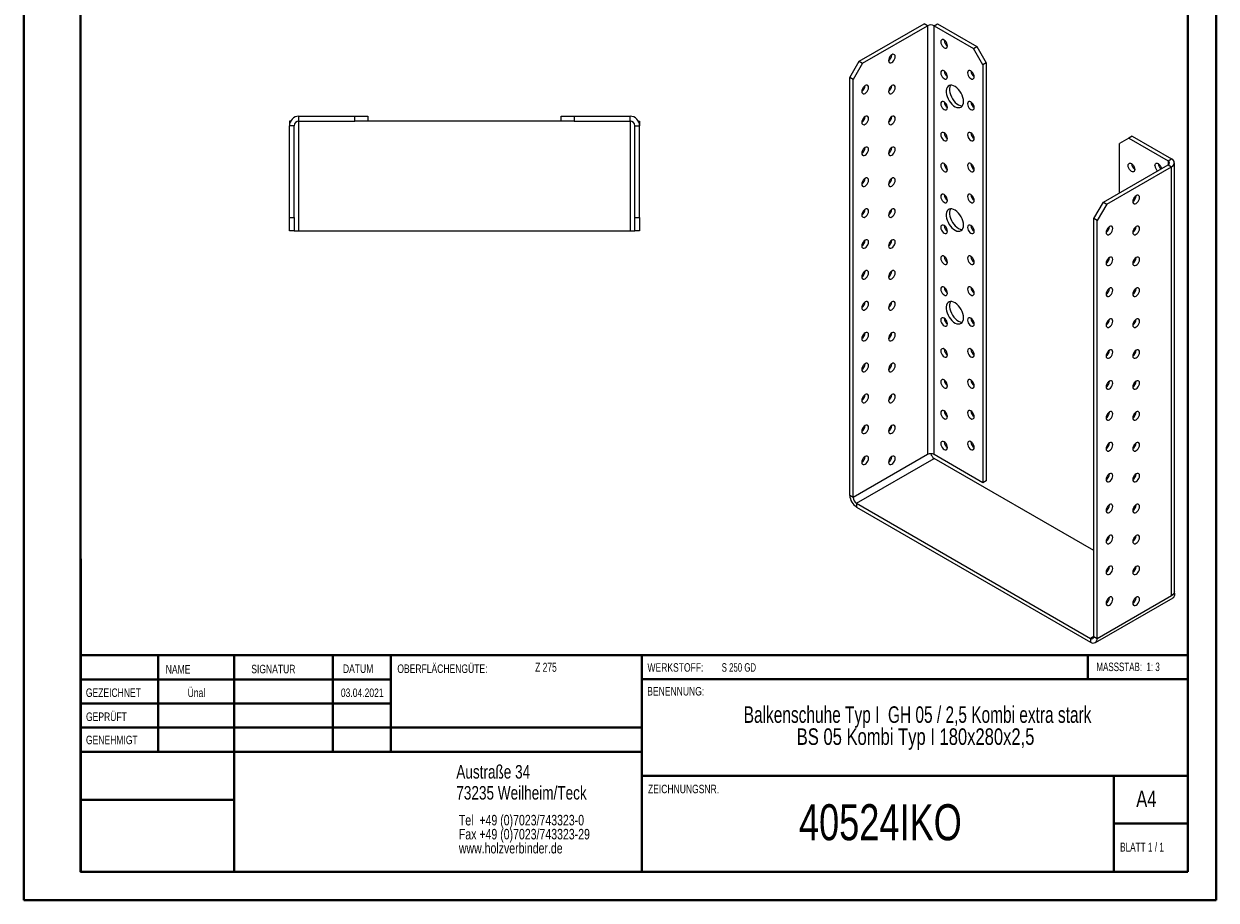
# Model space of a CAD drawing. Header units: millimetres. Extents: x 0 to 210, y 0 to 297.
# Tile 1 of 2: x 0 to 210, y 0 to 155. Entities that reach past the tile are written whole.
import ezdxf

# ---------------------------------------------------------------- set-up
doc = ezdxf.new("R2010")
doc.units = ezdxf.units.MM
doc.styles.add('SLDTEXTSTYLE0', font='TXT', dxfattribs={"width": 0.75})
doc.styles.add('SLDTEXTSTYLE1', font='TXT', dxfattribs={"width": 0.681818})
doc.styles.add('SLDTEXTSTYLE2', font='TXT', dxfattribs={"width": 0.7})
doc.styles.add('SLDTEXTSTYLE3', font='TXT', dxfattribs={"width": 0.6875})
doc.styles.add('SLDTEXTSTYLE4', font='TXT', dxfattribs={"width": 0.69898})

# ---------------------------------------------------------------- blocks, each defined once
blk = doc.blocks.new('SW_NOTE_0')
at = {"color": 0, "linetype": 'Continuous', "lineweight": 0, "char_height": 1.8521, "attachment_point": 1, "style": 'SLDTEXTSTYLE0'}
for s, insert in [('Tel  +49 (0)7023/743323-0', (0, 2.39)), ('Fax +49 (0)7023/743323-29', (0, -0.08)), ('www.holzverbinder.de', (0, -2.55))]:
    blk.add_mtext(s, dxfattribs=dict(at, insert=insert))
blk = doc.blocks.new('SW_NOTE_1')
at = {"color": 0, "linetype": 'Continuous', "lineweight": 0, "char_height": 2.9104, "attachment_point": 2}
for s, insert, style in [('Balkenschuhe Typ I  GH 05 / 2,5 Kombi extra stark', (45.38, 3.75), 'SLDTEXTSTYLE4'), ('BS 05 Kombi Typ I 180x280x2,5', (45.03, -0.13), 'SLDTEXTSTYLE0')]:
    blk.add_mtext(s, dxfattribs=dict(at, insert=insert, style=style))

msp = doc.modelspace()

# ---------------------------------------------------------------- linework, layer by layer
at = {"color": 7, "linetype": 'Continuous', "lineweight": 40}
for p, q in [((0.08, 0.21), (0.08, 297.21)), ((210.08, 0.21), (210.08, 297.21)), ((10.08, 5.21), (10.08, 292.21)), ((205.08, 5.21), (205.08, 292.21)), ((10.11, 60.37), (10.11, 5.12)), ((205.08, 43.37), (10.11, 43.37)), ((23.71, 43.37), (23.71, 26.37)), ((37.1, 43.37), (37.1, 5.12)), ((54.51, 43.37), (54.51, 26.37)), ((64.71, 26.37), (64.71, 43.37)), ((108.91, 43.37), (108.91, 5.12)), ((187.47, 39.12), (187.47, 43.37)), ((64.71, 39.1), (10.11, 39.1)), ((205.08, 39.12), (108.91, 39.12)), ((64.71, 34.87), (10.11, 34.87)), ((108.91, 30.62), (10.11, 30.62)), ((108.91, 26.37), (10.11, 26.37)), ((108.91, 22.12), (205.08, 22.12)), ((192.08, 5.21), (192.08, 22.21)), ((37.1, 17.87), (10.11, 17.87)), ((10.11, 13.71), (10.08, 13.71)), ((205.08, 13.71), (192.08, 13.71)), ((10.11, 9.46), (10.08, 9.46)), ((10.08, 5.21), (205.08, 5.21)), ((205.08, 5.21), (180.99, 5.21)), ((0.08, 0.21), (210.08, 0.21))]:
    msp.add_line(p, q, dxfattribs=at)
at = {"color": 7, "linetype": 'Continuous', "lineweight": 15}
for p, q in [((147.2, 148), (158.63, 154.6)), ((147.79, 147.66), (159.22, 154.26)), ((159.22, 154.26), (158.63, 154.6)), ((159.22, 154.26), (159.22, 78.73)), ((160.4, 154.26), (160.99, 154.6)), ((160.4, 78.73), (160.4, 154.26)), ((160.4, 154.26), (167.35, 150.24)), ((160.99, 154.6), (167.94, 150.58)), ((167.35, 150.24), (167.94, 150.58)), ((169, 147.39), (167.35, 150.24)), ((167.94, 150.58), (169.59, 147.73)), ((145.55, 145.14), (147.2, 148)), ((147.79, 147.66), (146.14, 144.8)), ((147.2, 148), (147.79, 147.66)), ((169.59, 147.73), (169, 147.39)), ((169, 147.39), (169, 73.76)), ((169.59, 147.73), (169.59, 74.1)), ((146.14, 144.8), (145.55, 145.14)), ((145.55, 71.52), (145.55, 145.14)), ((146.14, 71.18), (146.14, 144.8)), ((46.85, 137.48), (46.85, 136.65)), ((47.08, 137.48), (46.85, 137.48)), ((47.69, 136.65), (46.85, 136.65)), ((46.85, 120.48), (46.85, 136.65)), ((47.69, 120.48), (47.69, 136.65)), ((48.52, 137.48), (48.52, 138.32)), ((48.52, 138.32), (58.35, 138.32)), ((48.52, 137.48), (58.35, 137.48)), ((48.52, 118.15), (48.52, 137.48)), ((58.35, 137.48), (58.35, 138.32)), ((58.35, 138.32), (60.69, 138.32)), ((60.69, 137.48), (58.35, 137.48)), ((60.69, 138.32), (60.69, 137.48)), ((94.69, 137.48), (60.69, 137.48)), ((94.69, 137.48), (94.69, 138.32)), ((94.69, 138.32), (97.02, 138.32)), ((97.02, 137.48), (94.69, 137.48)), ((97.02, 138.32), (97.02, 137.48)), ((97.02, 138.32), (106.85, 138.32)), ((97.02, 137.48), (106.85, 137.48)), ((106.85, 137.48), (106.85, 138.32)), ((106.85, 137.48), (106.85, 118.15)), ((107.69, 136.65), (108.52, 136.65)), ((107.69, 120.48), (107.69, 136.65)), ((108.3, 137.48), (108.52, 137.48)), ((108.52, 137.48), (108.52, 136.65)), ((108.52, 120.48), (108.52, 136.65)), ((194.69, 134.46), (193.04, 133.51)), ((195.28, 134.8), (194.69, 134.46)), ((194.69, 134.46), (201.64, 130.45)), ((195.28, 134.8), (202.23, 130.79)), ((193.04, 124.8), (193.04, 133.51)), ((201.64, 130.45), (202.23, 130.79)), ((201.64, 130.45), (201.64, 129.76)), ((190.21, 123.17), (201.64, 129.76)), ((190.8, 122.83), (202.23, 129.42)), ((201.64, 129.76), (202.23, 129.42)), ((202.23, 53.89), (202.23, 129.42)), ((202.72, 54.58), (202.72, 130.11)), ((188.56, 120.31), (190.21, 123.17)), ((190.8, 122.83), (189.15, 119.97)), ((190.21, 123.17), (190.8, 122.83)), ((46.85, 120.48), (47.69, 120.48)), ((46.85, 118.15), (46.85, 120.48)), ((47.69, 120.48), (47.69, 118.15)), ((107.69, 120.48), (108.52, 120.48)), ((107.69, 118.15), (107.69, 120.48)), ((108.52, 120.48), (108.52, 118.15)), ((189.15, 119.97), (188.56, 120.31)), ((188.56, 46.68), (188.56, 120.31)), ((189.15, 46.34), (189.15, 119.97)), ((47.69, 118.15), (46.85, 118.15)), ((47.69, 118.15), (48.52, 118.15)), ((48.52, 118.15), (106.85, 118.15)), ((106.85, 118.15), (107.69, 118.15)), ((108.52, 118.15), (107.69, 118.15)), ((159.22, 78.73), (146.14, 71.18)), ((146.73, 70.15), (160.4, 78.05)), ((169, 73.76), (160.4, 78.73)), ((188.56, 61.79), (160.4, 78.05)), ((169.59, 74.1), (169, 73.76)), ((146.14, 71.18), (145.55, 71.52)), ((146.73, 70.15), (146.73, 69.47)), ((146.73, 70.15), (187.97, 46.34)), ((146.73, 69.47), (187.97, 45.66)), ((195.75, 58.32), (195.52, 58.45)), ((188.81, 45.58), (202.48, 53.47)), ((189.15, 46.34), (202.23, 53.89)), ((202.82, 54.23), (202.23, 53.89)), ((202.67, 54.33), (202.82, 54.23)), ((188.56, 46.68), (187.97, 46.34)), ((187.97, 46.34), (187.97, 45.66)), ((188.56, 46.68), (189.15, 46.34))]:
    msp.add_line(p, q, dxfattribs=at)
at = {"color": 7, "linetype": 'Continuous', "lineweight": 0}
for p, q in [((64.71, 39.12), (10.11, 39.12)), ((23.71, 5.21), (23.71, 5.12)), ((54.51, 5.21), (54.51, 5.12))]:
    msp.add_line(p, q, dxfattribs=at)
at = {"color": 7, "linetype": 'Continuous', "lineweight": 15, "flags": 128}
for points in [[(162.75, 150.72), (162.72, 150.95), (162.64, 151.18), (162.51, 151.41), (162.35, 151.6), (162.16, 151.74), (161.98, 151.81), (161.82, 151.81), (161.69, 151.73), (161.6, 151.59), (161.58, 151.4), (161.6, 151.17), (161.69, 150.93), (161.82, 150.71), (161.98, 150.52), (162.16, 150.38), (162.35, 150.31), (162.51, 150.31), (162.64, 150.38), (162.72, 150.53), (162.75, 150.72)], [(152.97, 149.15), (152.79, 149.02), (152.63, 148.82), (152.5, 148.6), (152.41, 148.36), (152.38, 148.13), (152.41, 147.94), (152.5, 147.8), (152.63, 147.72), (152.79, 147.72), (152.97, 147.79), (153.15, 147.93), (153.32, 148.12), (153.45, 148.35), (153.53, 148.59), (153.56, 148.81), (153.53, 149.01), (153.45, 149.15), (153.32, 149.22), (153.15, 149.23), (152.97, 149.15)], [(162.75, 145.28), (162.72, 145.5), (162.64, 145.74), (162.51, 145.97), (162.35, 146.16), (162.16, 146.3), (161.98, 146.37), (161.82, 146.37), (161.69, 146.29), (161.6, 146.15), (161.58, 145.96), (161.6, 145.73), (161.69, 145.49), (161.82, 145.27), (161.98, 145.07), (162.16, 144.94), (162.35, 144.86), (162.51, 144.87), (162.64, 144.94), (162.72, 145.08), (162.75, 145.28)], [(167.47, 145.28), (167.44, 145.5), (167.36, 145.74), (167.22, 145.97), (167.06, 146.16), (166.88, 146.3), (166.7, 146.37), (166.53, 146.37), (166.4, 146.29), (166.32, 146.15), (166.29, 145.96), (166.32, 145.73), (166.4, 145.49), (166.53, 145.27), (166.7, 145.07), (166.88, 144.94), (167.06, 144.86), (167.22, 144.87), (167.36, 144.94), (167.44, 145.08), (167.47, 145.28)], [(148.26, 143.71), (148.08, 143.57), (147.91, 143.38), (147.78, 143.16), (147.7, 142.92), (147.67, 142.69), (147.7, 142.5), (147.78, 142.36), (147.91, 142.28), (148.08, 142.28), (148.26, 142.35), (148.44, 142.49), (148.6, 142.68), (148.73, 142.91), (148.82, 143.14), (148.85, 143.37), (148.82, 143.56), (148.73, 143.71), (148.6, 143.78), (148.44, 143.78), (148.26, 143.71)], [(152.97, 143.71), (152.79, 143.57), (152.63, 143.38), (152.5, 143.16), (152.41, 142.92), (152.38, 142.69), (152.41, 142.5), (152.5, 142.36), (152.63, 142.28), (152.79, 142.28), (152.97, 142.35), (153.15, 142.49), (153.32, 142.68), (153.45, 142.91), (153.53, 143.14), (153.56, 143.37), (153.53, 143.56), (153.45, 143.71), (153.32, 143.78), (153.15, 143.78), (152.97, 143.71)], [(165.58, 140.92), (165.55, 141.27), (165.47, 141.64), (165.34, 142.02), (165.16, 142.39), (164.94, 142.73), (164.69, 143.05), (164.41, 143.32), (164.12, 143.53), (163.83, 143.68), (163.55, 143.77), (163.28, 143.78), (163.05, 143.72), (162.85, 143.59), (162.69, 143.4), (162.58, 143.15), (162.53, 142.85), (162.53, 142.52), (162.58, 142.16), (162.69, 141.78), (162.85, 141.41), (163.05, 141.05), (163.28, 140.72), (163.55, 140.42), (163.83, 140.18), (164.12, 140), (164.41, 139.88), (164.69, 139.83), (164.94, 139.85), (165.16, 139.94), (165.34, 140.1), (165.47, 140.33), (165.55, 140.6), (165.58, 140.92)], [(163.3, 143.78), (163.28, 143.74), (163.17, 143.49), (163.11, 143.19), (163.11, 142.86), (163.17, 142.5), (163.28, 142.12), (163.44, 141.75), (163.64, 141.39), (163.87, 141.06), (164.14, 140.76), (164.42, 140.52), (164.71, 140.34), (165, 140.22), (165.28, 140.17), (165.39, 140.17)], [(162.75, 139.83), (162.72, 140.06), (162.64, 140.3), (162.51, 140.52), (162.35, 140.71), (162.16, 140.85), (161.98, 140.92), (161.82, 140.92), (161.69, 140.85), (161.6, 140.71), (161.58, 140.51), (161.6, 140.29), (161.69, 140.05), (161.82, 139.82), (161.98, 139.63), (162.16, 139.49), (162.35, 139.42), (162.51, 139.42), (162.64, 139.5), (162.72, 139.64), (162.75, 139.83)], [(167.47, 139.83), (167.44, 140.06), (167.36, 140.3), (167.22, 140.52), (167.06, 140.71), (166.88, 140.85), (166.7, 140.92), (166.53, 140.92), (166.4, 140.85), (166.32, 140.71), (166.29, 140.51), (166.32, 140.29), (166.4, 140.05), (166.53, 139.82), (166.7, 139.63), (166.88, 139.49), (167.06, 139.42), (167.22, 139.42), (167.36, 139.5), (167.44, 139.64), (167.47, 139.83)], [(148.26, 138.27), (148.08, 138.13), (147.91, 137.94), (147.78, 137.71), (147.7, 137.47), (147.67, 137.25), (147.7, 137.05), (147.78, 136.91), (147.91, 136.84), (148.08, 136.83), (148.26, 136.91), (148.44, 137.05), (148.6, 137.24), (148.73, 137.46), (148.82, 137.7), (148.85, 137.93), (148.82, 138.12), (148.73, 138.26), (148.6, 138.34), (148.44, 138.34), (148.26, 138.27)], [(152.97, 138.27), (152.79, 138.13), (152.63, 137.94), (152.5, 137.71), (152.41, 137.47), (152.38, 137.25), (152.41, 137.05), (152.5, 136.91), (152.63, 136.84), (152.79, 136.83), (152.97, 136.91), (153.15, 137.04), (153.32, 137.24), (153.45, 137.46), (153.53, 137.7), (153.56, 137.93), (153.53, 138.12), (153.45, 138.26), (153.32, 138.34), (153.15, 138.34), (152.97, 138.27)], [(162.75, 134.39), (162.72, 134.62), (162.64, 134.85), (162.51, 135.08), (162.35, 135.27), (162.16, 135.41), (161.98, 135.48), (161.82, 135.48), (161.69, 135.4), (161.6, 135.26), (161.58, 135.07), (161.6, 134.84), (161.69, 134.6), (161.82, 134.38), (161.98, 134.19), (162.16, 134.05), (162.35, 133.98), (162.51, 133.98), (162.64, 134.05), (162.72, 134.19), (162.75, 134.39)], [(167.47, 134.39), (167.44, 134.62), (167.36, 134.85), (167.22, 135.08), (167.06, 135.27), (166.88, 135.41), (166.7, 135.48), (166.53, 135.48), (166.4, 135.4), (166.32, 135.26), (166.29, 135.07), (166.32, 134.84), (166.4, 134.6), (166.53, 134.38), (166.7, 134.19), (166.88, 134.05), (167.06, 133.98), (167.22, 133.98), (167.36, 134.05), (167.44, 134.2), (167.47, 134.39)], [(148.26, 132.82), (148.08, 132.69), (147.91, 132.49), (147.78, 132.27), (147.7, 132.03), (147.67, 131.8), (147.7, 131.61), (147.78, 131.47), (147.91, 131.39), (148.08, 131.39), (148.26, 131.46), (148.44, 131.6), (148.6, 131.79), (148.73, 132.02), (148.82, 132.26), (148.85, 132.48), (148.82, 132.68), (148.73, 132.82), (148.6, 132.89), (148.44, 132.9), (148.26, 132.82)], [(152.97, 132.82), (152.79, 132.69), (152.63, 132.49), (152.5, 132.27), (152.41, 132.03), (152.38, 131.8), (152.41, 131.61), (152.5, 131.47), (152.63, 131.39), (152.79, 131.39), (152.97, 131.46), (153.15, 131.6), (153.32, 131.79), (153.45, 132.02), (153.53, 132.26), (153.56, 132.48), (153.53, 132.68), (153.45, 132.82), (153.32, 132.89), (153.15, 132.9), (152.97, 132.82)], [(162.75, 128.94), (162.72, 129.17), (162.64, 129.41), (162.51, 129.64), (162.35, 129.83), (162.16, 129.97), (161.98, 130.04), (161.82, 130.04), (161.69, 129.96), (161.6, 129.82), (161.58, 129.63), (161.6, 129.4), (161.69, 129.16), (161.82, 128.93), (161.98, 128.74), (162.16, 128.6), (162.35, 128.53), (162.51, 128.53), (162.64, 128.61), (162.72, 128.75), (162.75, 128.94)], [(167.47, 128.95), (167.44, 129.17), (167.36, 129.41), (167.22, 129.64), (167.06, 129.83), (166.88, 129.97), (166.7, 130.04), (166.53, 130.04), (166.4, 129.96), (166.32, 129.82), (166.29, 129.63), (166.32, 129.4), (166.4, 129.16), (166.53, 128.93), (166.7, 128.74), (166.88, 128.6), (167.06, 128.53), (167.22, 128.53), (167.36, 128.61), (167.44, 128.75), (167.47, 128.95)], [(194.57, 129.63), (194.6, 129.82), (194.69, 129.96), (194.82, 130.04), (194.98, 130.04), (195.16, 129.97), (195.34, 129.83), (195.51, 129.64), (195.64, 129.41), (195.72, 129.17), (195.75, 128.95), (195.72, 128.75), (195.64, 128.61), (195.51, 128.54), (195.34, 128.54), (195.16, 128.61), (194.98, 128.75), (194.82, 128.94), (194.69, 129.16), (194.6, 129.4), (194.57, 129.63)], [(199.29, 129.63), (199.32, 129.82), (199.4, 129.96), (199.53, 130.04), (199.69, 130.04), (199.88, 129.97), (200.06, 129.83), (200.22, 129.64), (200.35, 129.41), (200.44, 129.18), (200.46, 129.08)], [(148.26, 127.38), (148.08, 127.24), (147.91, 127.05), (147.78, 126.82), (147.7, 126.59), (147.67, 126.36), (147.7, 126.17), (147.78, 126.02), (147.91, 125.95), (148.08, 125.95), (148.26, 126.02), (148.44, 126.16), (148.6, 126.35), (148.73, 126.58), (148.82, 126.81), (148.85, 127.04), (148.82, 127.23), (148.73, 127.38), (148.6, 127.45), (148.44, 127.45), (148.26, 127.38)], [(152.97, 127.38), (152.79, 127.24), (152.63, 127.05), (152.5, 126.82), (152.41, 126.59), (152.38, 126.36), (152.41, 126.17), (152.5, 126.02), (152.63, 125.95), (152.79, 125.95), (152.97, 126.02), (153.15, 126.16), (153.32, 126.35), (153.45, 126.57), (153.53, 126.81), (153.56, 127.04), (153.53, 127.23), (153.45, 127.37), (153.32, 127.45), (153.15, 127.45), (152.97, 127.38)], [(162.75, 123.5), (162.72, 123.73), (162.64, 123.97), (162.51, 124.19), (162.35, 124.38), (162.16, 124.52), (161.98, 124.59), (161.82, 124.59), (161.69, 124.52), (161.6, 124.38), (161.58, 124.18), (161.6, 123.95), (161.69, 123.72), (161.82, 123.49), (161.98, 123.3), (162.16, 123.16), (162.35, 123.09), (162.51, 123.09), (162.64, 123.17), (162.72, 123.31), (162.75, 123.5)], [(167.47, 123.5), (167.44, 123.73), (167.36, 123.97), (167.22, 124.19), (167.06, 124.38), (166.88, 124.52), (166.7, 124.59), (166.53, 124.59), (166.4, 124.52), (166.32, 124.38), (166.29, 124.18), (166.32, 123.95), (166.4, 123.72), (166.53, 123.49), (166.7, 123.3), (166.88, 123.16), (167.06, 123.09), (167.22, 123.09), (167.36, 123.17), (167.44, 123.31), (167.47, 123.5)], [(195.99, 124.32), (195.81, 124.18), (195.64, 123.99), (195.51, 123.77), (195.43, 123.53), (195.4, 123.3), (195.43, 123.11), (195.51, 122.97), (195.64, 122.89), (195.81, 122.89), (195.99, 122.96), (196.17, 123.1), (196.33, 123.29), (196.46, 123.52), (196.55, 123.75), (196.58, 123.98), (196.55, 124.18), (196.46, 124.32), (196.33, 124.39), (196.17, 124.39), (195.99, 124.32)], [(148.26, 121.94), (148.08, 121.8), (147.91, 121.61), (147.78, 121.38), (147.7, 121.14), (147.67, 120.92), (147.7, 120.72), (147.78, 120.58), (147.91, 120.51), (148.08, 120.5), (148.26, 120.58), (148.44, 120.71), (148.6, 120.91), (148.73, 121.13), (148.82, 121.37), (148.85, 121.6), (148.82, 121.79), (148.73, 121.93), (148.6, 122.01), (148.44, 122.01), (148.26, 121.94)], [(152.97, 121.94), (152.79, 121.8), (152.63, 121.61), (152.5, 121.38), (152.41, 121.14), (152.38, 120.92), (152.41, 120.72), (152.5, 120.58), (152.63, 120.51), (152.79, 120.5), (152.97, 120.58), (153.15, 120.71), (153.32, 120.91), (153.45, 121.13), (153.53, 121.37), (153.56, 121.6), (153.53, 121.79), (153.45, 121.93), (153.32, 122.01), (153.15, 122.01), (152.97, 121.94)], [(165.58, 119.15), (165.55, 119.5), (165.47, 119.87), (165.34, 120.24), (165.16, 120.61), (164.94, 120.96), (164.69, 121.27), (164.41, 121.54), (164.12, 121.76), (163.83, 121.91), (163.55, 121.99), (163.28, 122.01), (163.05, 121.95), (162.85, 121.82), (162.69, 121.63), (162.58, 121.38), (162.53, 121.08), (162.53, 120.74), (162.58, 120.38), (162.69, 120.01), (162.85, 119.63), (163.05, 119.27), (163.28, 118.94), (163.55, 118.65), (163.83, 118.41), (164.12, 118.22), (164.41, 118.1), (164.69, 118.05), (164.94, 118.08), (165.16, 118.17), (165.34, 118.33), (165.47, 118.55), (165.55, 118.83), (165.58, 119.15)], [(163.3, 122.01), (163.28, 121.97), (163.17, 121.72), (163.11, 121.42), (163.11, 121.08), (163.17, 120.72), (163.28, 120.35), (163.44, 119.97), (163.64, 119.61), (163.87, 119.28), (164.14, 118.99), (164.42, 118.75), (164.71, 118.56), (165, 118.44), (165.28, 118.39), (165.39, 118.4)], [(195.68, 123.55), (195.57, 123.64), (195.49, 123.72)], [(162.75, 118.06), (162.72, 118.28), (162.64, 118.52), (162.51, 118.75), (162.35, 118.94), (162.16, 119.08), (161.98, 119.15), (161.82, 119.15), (161.69, 119.07), (161.6, 118.93), (161.58, 118.74), (161.6, 118.51), (161.69, 118.27), (161.82, 118.05), (161.98, 117.86), (162.16, 117.72), (162.35, 117.65), (162.51, 117.65), (162.64, 117.72), (162.72, 117.86), (162.75, 118.06)], [(167.47, 118.06), (167.44, 118.28), (167.36, 118.52), (167.22, 118.75), (167.06, 118.94), (166.88, 119.08), (166.7, 119.15), (166.53, 119.15), (166.4, 119.07), (166.32, 118.93), (166.29, 118.74), (166.32, 118.51), (166.4, 118.27), (166.53, 118.05), (166.7, 117.86), (166.88, 117.72), (167.06, 117.65), (167.22, 117.65), (167.36, 117.72), (167.44, 117.86), (167.47, 118.06)], [(191.27, 118.88), (191.09, 118.74), (190.93, 118.55), (190.8, 118.32), (190.71, 118.09), (190.68, 117.86), (190.71, 117.66), (190.8, 117.52), (190.93, 117.45), (191.09, 117.45), (191.27, 117.52), (191.46, 117.66), (191.62, 117.85), (191.75, 118.07), (191.83, 118.31), (191.86, 118.54), (191.83, 118.73), (191.75, 118.87), (191.62, 118.95), (191.46, 118.95), (191.27, 118.88)], [(195.99, 118.88), (195.81, 118.74), (195.64, 118.55), (195.51, 118.32), (195.43, 118.08), (195.4, 117.86), (195.43, 117.66), (195.51, 117.52), (195.64, 117.45), (195.81, 117.45), (195.99, 117.52), (196.17, 117.66), (196.33, 117.85), (196.46, 118.07), (196.55, 118.31), (196.58, 118.54), (196.55, 118.73), (196.46, 118.87), (196.33, 118.95), (196.17, 118.95), (195.99, 118.88)], [(195.68, 118.11), (195.57, 118.2), (195.49, 118.28)], [(148.26, 116.49), (148.08, 116.35), (147.91, 116.16), (147.78, 115.94), (147.7, 115.7), (147.67, 115.47), (147.7, 115.28), (147.78, 115.14), (147.91, 115.06), (148.08, 115.06), (148.26, 115.13), (148.44, 115.27), (148.6, 115.46), (148.73, 115.69), (148.82, 115.93), (148.85, 116.15), (148.82, 116.35), (148.73, 116.49), (148.6, 116.56), (148.44, 116.57), (148.26, 116.49)], [(152.97, 116.49), (152.79, 116.35), (152.63, 116.16), (152.5, 115.94), (152.41, 115.7), (152.38, 115.47), (152.41, 115.28), (152.5, 115.14), (152.63, 115.06), (152.79, 115.06), (152.97, 115.13), (153.15, 115.27), (153.32, 115.46), (153.45, 115.69), (153.53, 115.93), (153.56, 116.15), (153.53, 116.35), (153.45, 116.49), (153.32, 116.56), (153.15, 116.56), (152.97, 116.49)], [(162.75, 112.61), (162.72, 112.84), (162.64, 113.08), (162.51, 113.3), (162.35, 113.5), (162.16, 113.63), (161.98, 113.71), (161.82, 113.7), (161.69, 113.63), (161.6, 113.49), (161.58, 113.29), (161.6, 113.07), (161.69, 112.83), (161.82, 112.6), (161.98, 112.41), (162.16, 112.27), (162.35, 112.2), (162.51, 112.2), (162.64, 112.28), (162.72, 112.42), (162.75, 112.61)], [(167.47, 112.61), (167.44, 112.84), (167.36, 113.08), (167.22, 113.31), (167.06, 113.5), (166.88, 113.63), (166.7, 113.71), (166.53, 113.7), (166.4, 113.63), (166.32, 113.49), (166.29, 113.29), (166.32, 113.07), (166.4, 112.83), (166.53, 112.6), (166.7, 112.41), (166.88, 112.27), (167.06, 112.2), (167.22, 112.2), (167.36, 112.28), (167.44, 112.42), (167.47, 112.61)], [(191.27, 113.44), (191.09, 113.3), (190.93, 113.11), (190.8, 112.88), (190.71, 112.64), (190.68, 112.41), (190.71, 112.22), (190.8, 112.08), (190.93, 112), (191.09, 112), (191.27, 112.07), (191.46, 112.21), (191.62, 112.4), (191.75, 112.63), (191.83, 112.87), (191.86, 113.09), (191.83, 113.29), (191.75, 113.43), (191.62, 113.51), (191.46, 113.51), (191.27, 113.44)], [(195.99, 113.43), (195.81, 113.3), (195.64, 113.1), (195.51, 112.88), (195.43, 112.64), (195.4, 112.41), (195.43, 112.22), (195.51, 112.08), (195.64, 112), (195.81, 112), (195.99, 112.07), (196.17, 112.21), (196.33, 112.4), (196.46, 112.63), (196.55, 112.87), (196.58, 113.09), (196.55, 113.29), (196.46, 113.43), (196.33, 113.5), (196.17, 113.51), (195.99, 113.43)], [(195.68, 112.66), (195.57, 112.76), (195.49, 112.84)], [(148.26, 111.05), (148.08, 110.91), (147.91, 110.72), (147.78, 110.49), (147.7, 110.26), (147.67, 110.03), (147.7, 109.84), (147.78, 109.69), (147.91, 109.62), (148.08, 109.62), (148.26, 109.69), (148.44, 109.83), (148.6, 110.02), (148.73, 110.24), (148.82, 110.48), (148.85, 110.71), (148.82, 110.9), (148.73, 111.04), (148.6, 111.12), (148.44, 111.12), (148.26, 111.05)], [(152.97, 111.05), (152.79, 110.91), (152.63, 110.72), (152.5, 110.49), (152.41, 110.26), (152.38, 110.03), (152.41, 109.83), (152.5, 109.69), (152.63, 109.62), (152.79, 109.62), (152.97, 109.69), (153.15, 109.83), (153.32, 110.02), (153.45, 110.24), (153.53, 110.48), (153.56, 110.71), (153.53, 110.9), (153.45, 111.04), (153.32, 111.12), (153.15, 111.12), (152.97, 111.05)], [(162.75, 107.17), (162.72, 107.4), (162.64, 107.64), (162.51, 107.86), (162.35, 108.05), (162.16, 108.19), (161.98, 108.26), (161.82, 108.26), (161.69, 108.19), (161.6, 108.04), (161.58, 107.85), (161.6, 107.62), (161.69, 107.39), (161.82, 107.16), (161.98, 106.97), (162.16, 106.83), (162.35, 106.76), (162.51, 106.76), (162.64, 106.84), (162.72, 106.98), (162.75, 107.17)], [(167.47, 107.17), (167.44, 107.4), (167.36, 107.64), (167.22, 107.86), (167.06, 108.05), (166.88, 108.19), (166.7, 108.26), (166.53, 108.26), (166.4, 108.19), (166.32, 108.04), (166.29, 107.85), (166.32, 107.62), (166.4, 107.39), (166.53, 107.16), (166.7, 106.97), (166.88, 106.83), (167.06, 106.76), (167.22, 106.76), (167.36, 106.84), (167.44, 106.98), (167.47, 107.17)], [(191.27, 107.99), (191.09, 107.85), (190.93, 107.66), (190.8, 107.44), (190.71, 107.2), (190.68, 106.97), (190.71, 106.78), (190.8, 106.64), (190.93, 106.56), (191.09, 106.56), (191.27, 106.63), (191.46, 106.77), (191.62, 106.96), (191.75, 107.19), (191.83, 107.42), (191.86, 107.65), (191.83, 107.84), (191.75, 107.99), (191.62, 108.06), (191.46, 108.06), (191.27, 107.99)], [(195.99, 107.99), (195.81, 107.85), (195.64, 107.66), (195.51, 107.44), (195.43, 107.2), (195.4, 106.97), (195.43, 106.78), (195.51, 106.64), (195.64, 106.56), (195.81, 106.56), (195.99, 106.63), (196.17, 106.77), (196.33, 106.96), (196.46, 107.19), (196.55, 107.42), (196.58, 107.65), (196.55, 107.84), (196.46, 107.99), (196.33, 108.06), (196.17, 108.06), (195.99, 107.99)], [(195.68, 107.22), (195.57, 107.31), (195.49, 107.39)], [(148.26, 105.61), (148.08, 105.47), (147.91, 105.28), (147.78, 105.05), (147.7, 104.81), (147.67, 104.59), (147.7, 104.39), (147.78, 104.25), (147.91, 104.18), (148.08, 104.17), (148.26, 104.25), (148.44, 104.38), (148.6, 104.58), (148.73, 104.8), (148.82, 105.04), (148.85, 105.27), (148.82, 105.46), (148.73, 105.6), (148.6, 105.68), (148.44, 105.68), (148.26, 105.61)], [(152.97, 105.61), (152.79, 105.47), (152.63, 105.28), (152.5, 105.05), (152.41, 104.81), (152.38, 104.58), (152.41, 104.39), (152.5, 104.25), (152.63, 104.17), (152.79, 104.17), (152.97, 104.24), (153.15, 104.38), (153.32, 104.57), (153.45, 104.8), (153.53, 105.04), (153.56, 105.27), (153.53, 105.46), (153.45, 105.6), (153.32, 105.68), (153.15, 105.68), (152.97, 105.61)], [(165.58, 102.82), (165.55, 103.17), (165.47, 103.54), (165.34, 103.91), (165.16, 104.28), (164.94, 104.63), (164.69, 104.94), (164.41, 105.21), (164.12, 105.43), (163.83, 105.58), (163.55, 105.66), (163.28, 105.67), (163.05, 105.62), (162.85, 105.49), (162.69, 105.3), (162.58, 105.05), (162.53, 104.75), (162.53, 104.41), (162.58, 104.05), (162.69, 103.68), (162.85, 103.3), (163.05, 102.94), (163.28, 102.61), (163.55, 102.32), (163.83, 102.07), (164.12, 101.89), (164.41, 101.77), (164.69, 101.72), (164.94, 101.75), (165.16, 101.84), (165.34, 102), (165.47, 102.22), (165.55, 102.5), (165.58, 102.82)], [(163.3, 105.68), (163.28, 105.64), (163.17, 105.39), (163.11, 105.09), (163.11, 104.75), (163.17, 104.39), (163.28, 104.02), (163.44, 103.64), (163.64, 103.28), (163.87, 102.95), (164.14, 102.66), (164.42, 102.41), (164.71, 102.23), (165, 102.11), (165.28, 102.06), (165.39, 102.06)], [(162.75, 101.73), (162.72, 101.95), (162.64, 102.19), (162.51, 102.42), (162.35, 102.61), (162.16, 102.75), (161.98, 102.82), (161.82, 102.82), (161.69, 102.74), (161.6, 102.6), (161.58, 102.41), (161.6, 102.18), (161.69, 101.94), (161.82, 101.72), (161.98, 101.52), (162.16, 101.39), (162.35, 101.31), (162.51, 101.32), (162.64, 101.39), (162.72, 101.53), (162.75, 101.73)], [(167.47, 101.73), (167.44, 101.95), (167.36, 102.19), (167.22, 102.42), (167.06, 102.61), (166.88, 102.75), (166.7, 102.82), (166.53, 102.82), (166.4, 102.74), (166.32, 102.6), (166.29, 102.41), (166.32, 102.18), (166.4, 101.94), (166.53, 101.72), (166.7, 101.53), (166.88, 101.39), (167.06, 101.31), (167.22, 101.32), (167.36, 101.39), (167.44, 101.53), (167.47, 101.73)], [(191.27, 102.55), (191.09, 102.41), (190.93, 102.22), (190.8, 101.99), (190.71, 101.75), (190.68, 101.53), (190.71, 101.33), (190.8, 101.19), (190.93, 101.12), (191.09, 101.12), (191.27, 101.19), (191.46, 101.33), (191.62, 101.52), (191.75, 101.74), (191.83, 101.98), (191.86, 102.21), (191.83, 102.4), (191.75, 102.54), (191.62, 102.62), (191.46, 102.62), (191.27, 102.55)], [(195.99, 102.55), (195.81, 102.41), (195.64, 102.22), (195.51, 101.99), (195.43, 101.75), (195.4, 101.53), (195.43, 101.33), (195.51, 101.19), (195.64, 101.12), (195.81, 101.11), (195.99, 101.19), (196.17, 101.33), (196.33, 101.52), (196.46, 101.74), (196.55, 101.98), (196.58, 102.21), (196.55, 102.4), (196.46, 102.54), (196.33, 102.62), (196.17, 102.62), (195.99, 102.55)], [(195.68, 101.77), (195.57, 101.87), (195.49, 101.95)], [(148.26, 100.16), (148.08, 100.02), (147.91, 99.83), (147.78, 99.61), (147.7, 99.37), (147.67, 99.14), (147.7, 98.95), (147.78, 98.81), (147.91, 98.73), (148.08, 98.73), (148.26, 98.8), (148.44, 98.94), (148.6, 99.13), (148.73, 99.36), (148.82, 99.6), (148.85, 99.82), (148.82, 100.02), (148.73, 100.16), (148.6, 100.23), (148.44, 100.23), (148.26, 100.16)], [(152.97, 100.16), (152.79, 100.02), (152.63, 99.83), (152.5, 99.61), (152.41, 99.37), (152.38, 99.14), (152.41, 98.95), (152.5, 98.81), (152.63, 98.73), (152.79, 98.73), (152.97, 98.8), (153.15, 98.94), (153.32, 99.13), (153.45, 99.36), (153.53, 99.59), (153.56, 99.82), (153.53, 100.02), (153.45, 100.16), (153.32, 100.23), (153.15, 100.23), (152.97, 100.16)], [(162.75, 96.28), (162.72, 96.51), (162.64, 96.75), (162.51, 96.97), (162.35, 97.17), (162.16, 97.3), (161.98, 97.38), (161.82, 97.37), (161.69, 97.3), (161.6, 97.16), (161.58, 96.96), (161.6, 96.74), (161.69, 96.5), (161.82, 96.27), (161.98, 96.08), (162.16, 95.94), (162.35, 95.87), (162.51, 95.87), (162.64, 95.95), (162.72, 96.09), (162.75, 96.28)], [(167.47, 96.28), (167.44, 96.51), (167.36, 96.75), (167.22, 96.97), (167.06, 97.17), (166.88, 97.3), (166.7, 97.38), (166.53, 97.37), (166.4, 97.3), (166.32, 97.16), (166.29, 96.96), (166.32, 96.74), (166.4, 96.5), (166.53, 96.27), (166.7, 96.08), (166.88, 95.94), (167.06, 95.87), (167.22, 95.87), (167.36, 95.95), (167.44, 96.09), (167.47, 96.28)], [(191.27, 97.1), (191.09, 96.97), (190.93, 96.77), (190.8, 96.55), (190.71, 96.31), (190.68, 96.08), (190.71, 95.89), (190.8, 95.75), (190.93, 95.67), (191.09, 95.67), (191.27, 95.74), (191.46, 95.88), (191.62, 96.07), (191.75, 96.3), (191.83, 96.54), (191.86, 96.76), (191.83, 96.96), (191.75, 97.1), (191.62, 97.17), (191.46, 97.18), (191.27, 97.1)], [(195.99, 97.1), (195.81, 96.97), (195.64, 96.77), (195.51, 96.55), (195.43, 96.31), (195.4, 96.08), (195.43, 95.89), (195.51, 95.75), (195.64, 95.67), (195.81, 95.67), (195.99, 95.74), (196.17, 95.88), (196.33, 96.07), (196.46, 96.3), (196.55, 96.54), (196.58, 96.76), (196.55, 96.96), (196.46, 97.1), (196.33, 97.17), (196.17, 97.18), (195.99, 97.1)], [(148.26, 94.72), (148.08, 94.58), (147.91, 94.39), (147.78, 94.16), (147.7, 93.93), (147.67, 93.7), (147.7, 93.5), (147.78, 93.36), (147.91, 93.29), (148.08, 93.29), (148.26, 93.36), (148.44, 93.5), (148.6, 93.69), (148.73, 93.91), (148.82, 94.15), (148.85, 94.38), (148.82, 94.57), (148.73, 94.71), (148.6, 94.79), (148.44, 94.79), (148.26, 94.72)], [(152.97, 94.72), (152.79, 94.58), (152.63, 94.39), (152.5, 94.16), (152.41, 93.92), (152.38, 93.7), (152.41, 93.5), (152.5, 93.36), (152.63, 93.29), (152.79, 93.29), (152.97, 93.36), (153.15, 93.5), (153.32, 93.69), (153.45, 93.91), (153.53, 94.15), (153.56, 94.38), (153.53, 94.57), (153.45, 94.71), (153.32, 94.79), (153.15, 94.79), (152.97, 94.72)], [(195.68, 96.33), (195.57, 96.42), (195.49, 96.51)], [(162.75, 90.84), (162.72, 91.07), (162.64, 91.3), (162.51, 91.53), (162.35, 91.72), (162.16, 91.86), (161.98, 91.93), (161.82, 91.93), (161.69, 91.85), (161.6, 91.71), (161.58, 91.52), (161.6, 91.29), (161.69, 91.05), (161.82, 90.83), (161.98, 90.64), (162.16, 90.5), (162.35, 90.43), (162.51, 90.43), (162.64, 90.5), (162.72, 90.65), (162.75, 90.84)], [(167.47, 90.84), (167.44, 91.07), (167.36, 91.3), (167.22, 91.53), (167.06, 91.72), (166.88, 91.86), (166.7, 91.93), (166.53, 91.93), (166.4, 91.86), (166.32, 91.71), (166.29, 91.52), (166.32, 91.29), (166.4, 91.06), (166.53, 90.83), (166.7, 90.64), (166.88, 90.5), (167.06, 90.43), (167.22, 90.43), (167.36, 90.5), (167.44, 90.65), (167.47, 90.84)], [(191.27, 91.66), (191.09, 91.52), (190.93, 91.33), (190.8, 91.11), (190.71, 90.87), (190.68, 90.64), (190.71, 90.45), (190.8, 90.31), (190.93, 90.23), (191.09, 90.23), (191.27, 90.3), (191.46, 90.44), (191.62, 90.63), (191.75, 90.86), (191.83, 91.09), (191.86, 91.32), (191.83, 91.51), (191.75, 91.66), (191.62, 91.73), (191.46, 91.73), (191.27, 91.66)], [(195.99, 91.66), (195.81, 91.52), (195.64, 91.33), (195.51, 91.1), (195.43, 90.87), (195.4, 90.64), (195.43, 90.45), (195.51, 90.3), (195.64, 90.23), (195.81, 90.23), (195.99, 90.3), (196.17, 90.44), (196.33, 90.63), (196.46, 90.86), (196.55, 91.09), (196.58, 91.32), (196.55, 91.51), (196.46, 91.66), (196.33, 91.73), (196.17, 91.73), (195.99, 91.66)], [(195.68, 90.89), (195.57, 90.98), (195.49, 91.06)], [(148.26, 89.28), (148.08, 89.14), (147.91, 88.95), (147.78, 88.72), (147.7, 88.48), (147.67, 88.25), (147.7, 88.06), (147.78, 87.92), (147.91, 87.84), (148.08, 87.84), (148.26, 87.91), (148.44, 88.05), (148.6, 88.24), (148.73, 88.47), (148.82, 88.71), (148.85, 88.93), (148.82, 89.13), (148.73, 89.27), (148.6, 89.35), (148.44, 89.35), (148.26, 89.28)], [(152.97, 89.27), (152.79, 89.14), (152.63, 88.94), (152.5, 88.72), (152.41, 88.48), (152.38, 88.25), (152.41, 88.06), (152.5, 87.92), (152.63, 87.84), (152.79, 87.84), (152.97, 87.91), (153.15, 88.05), (153.32, 88.24), (153.45, 88.47), (153.53, 88.71), (153.56, 88.93), (153.53, 89.13), (153.45, 89.27), (153.32, 89.34), (153.15, 89.35), (152.97, 89.27)], [(162.75, 85.4), (162.72, 85.62), (162.64, 85.86), (162.51, 86.09), (162.35, 86.28), (162.16, 86.42), (161.98, 86.49), (161.82, 86.49), (161.69, 86.41), (161.6, 86.27), (161.58, 86.08), (161.6, 85.85), (161.69, 85.61), (161.82, 85.39), (161.98, 85.19), (162.16, 85.06), (162.35, 84.98), (162.51, 84.99), (162.64, 85.06), (162.72, 85.2), (162.75, 85.4)], [(167.47, 85.4), (167.44, 85.62), (167.36, 85.86), (167.22, 86.09), (167.06, 86.28), (166.88, 86.42), (166.7, 86.49), (166.53, 86.49), (166.4, 86.41), (166.32, 86.27), (166.29, 86.08), (166.32, 85.85), (166.4, 85.61), (166.53, 85.39), (166.7, 85.19), (166.88, 85.06), (167.06, 84.98), (167.22, 84.99), (167.36, 85.06), (167.44, 85.2), (167.47, 85.4)], [(191.27, 86.22), (191.09, 86.08), (190.93, 85.89), (190.8, 85.66), (190.71, 85.42), (190.68, 85.2), (190.71, 85), (190.8, 84.86), (190.93, 84.79), (191.09, 84.78), (191.27, 84.86), (191.46, 84.99), (191.62, 85.19), (191.75, 85.41), (191.83, 85.65), (191.86, 85.88), (191.83, 86.07), (191.75, 86.21), (191.62, 86.29), (191.46, 86.29), (191.27, 86.22)], [(195.99, 86.22), (195.81, 86.08), (195.64, 85.89), (195.51, 85.66), (195.43, 85.42), (195.4, 85.2), (195.43, 85), (195.51, 84.86), (195.64, 84.79), (195.81, 84.78), (195.99, 84.86), (196.17, 84.99), (196.33, 85.19), (196.46, 85.41), (196.55, 85.65), (196.58, 85.88), (196.55, 86.07), (196.46, 86.21), (196.33, 86.29), (196.17, 86.29), (195.99, 86.22)], [(195.68, 85.44), (195.57, 85.54), (195.49, 85.62)], [(148.26, 83.83), (148.08, 83.69), (147.91, 83.5), (147.78, 83.28), (147.7, 83.04), (147.67, 82.81), (147.7, 82.62), (147.78, 82.48), (147.91, 82.4), (148.08, 82.4), (148.26, 82.47), (148.44, 82.61), (148.6, 82.8), (148.73, 83.03), (148.82, 83.26), (148.85, 83.49), (148.82, 83.68), (148.73, 83.83), (148.6, 83.9), (148.44, 83.9), (148.26, 83.83)], [(152.97, 83.83), (152.79, 83.69), (152.63, 83.5), (152.5, 83.28), (152.41, 83.04), (152.38, 82.81), (152.41, 82.62), (152.5, 82.48), (152.63, 82.4), (152.79, 82.4), (152.97, 82.47), (153.15, 82.61), (153.32, 82.8), (153.45, 83.03), (153.53, 83.26), (153.56, 83.49), (153.53, 83.68), (153.45, 83.83), (153.32, 83.9), (153.15, 83.9), (152.97, 83.83)], [(162.75, 79.95), (162.72, 80.18), (162.64, 80.42), (162.51, 80.64), (162.35, 80.83), (162.16, 80.97), (161.98, 81.04), (161.82, 81.04), (161.69, 80.97), (161.6, 80.83), (161.58, 80.63), (161.6, 80.41), (161.69, 80.17), (161.82, 79.94), (161.98, 79.75), (162.16, 79.61), (162.35, 79.54), (162.51, 79.54), (162.64, 79.62), (162.72, 79.76), (162.75, 79.95)], [(167.47, 79.95), (167.44, 80.18), (167.36, 80.42), (167.22, 80.64), (167.06, 80.83), (166.88, 80.97), (166.7, 81.05), (166.53, 81.04), (166.4, 80.97), (166.32, 80.83), (166.29, 80.63), (166.32, 80.41), (166.4, 80.17), (166.53, 79.94), (166.7, 79.75), (166.88, 79.61), (167.06, 79.54), (167.22, 79.54), (167.36, 79.62), (167.44, 79.76), (167.47, 79.95)], [(191.27, 80.77), (191.09, 80.64), (190.93, 80.44), (190.8, 80.22), (190.71, 79.98), (190.68, 79.75), (190.71, 79.56), (190.8, 79.42), (190.93, 79.34), (191.09, 79.34), (191.27, 79.41), (191.46, 79.55), (191.62, 79.74), (191.75, 79.97), (191.83, 80.21), (191.86, 80.43), (191.83, 80.63), (191.75, 80.77), (191.62, 80.84), (191.46, 80.85), (191.27, 80.77)], [(195.99, 80.77), (195.81, 80.63), (195.64, 80.44), (195.51, 80.22), (195.43, 79.98), (195.4, 79.75), (195.43, 79.56), (195.51, 79.42), (195.64, 79.34), (195.81, 79.34), (195.99, 79.41), (196.17, 79.55), (196.33, 79.74), (196.46, 79.97), (196.55, 80.21), (196.58, 80.43), (196.55, 80.63), (196.46, 80.77), (196.33, 80.84), (196.17, 80.84), (195.99, 80.77)], [(195.68, 80), (195.57, 80.09), (195.49, 80.17)], [(148.26, 78.39), (148.08, 78.25), (147.91, 78.06), (147.78, 77.83), (147.7, 77.59), (147.67, 77.37), (147.7, 77.17), (147.78, 77.03), (147.91, 76.96), (148.08, 76.96), (148.26, 77.03), (148.44, 77.17), (148.6, 77.36), (148.73, 77.58), (148.82, 77.82), (148.85, 78.05), (148.82, 78.24), (148.73, 78.38), (148.6, 78.46), (148.44, 78.46), (148.26, 78.39)], [(152.97, 78.39), (152.79, 78.25), (152.63, 78.06), (152.5, 77.83), (152.41, 77.59), (152.38, 77.37), (152.41, 77.17), (152.5, 77.03), (152.63, 76.96), (152.79, 76.95), (152.97, 77.03), (153.15, 77.17), (153.32, 77.36), (153.45, 77.58), (153.53, 77.82), (153.56, 78.05), (153.53, 78.24), (153.45, 78.38), (153.32, 78.46), (153.15, 78.46), (152.97, 78.39)], [(191.27, 75.33), (191.09, 75.19), (190.93, 75), (190.8, 74.77), (190.71, 74.54), (190.68, 74.31), (190.71, 74.12), (190.8, 73.97), (190.93, 73.9), (191.09, 73.9), (191.27, 73.97), (191.46, 74.11), (191.62, 74.3), (191.75, 74.52), (191.83, 74.76), (191.86, 74.99), (191.83, 75.18), (191.75, 75.32), (191.62, 75.4), (191.46, 75.4), (191.27, 75.33)], [(195.99, 75.33), (195.81, 75.19), (195.64, 75), (195.51, 74.77), (195.43, 74.54), (195.4, 74.31), (195.43, 74.12), (195.51, 73.97), (195.64, 73.9), (195.81, 73.9), (195.99, 73.97), (196.17, 74.11), (196.33, 74.3), (196.46, 74.52), (196.55, 74.76), (196.58, 74.99), (196.55, 75.18), (196.46, 75.32), (196.33, 75.4), (196.17, 75.4), (195.99, 75.33)], [(195.68, 74.56), (195.57, 74.65), (195.49, 74.73)], [(191.27, 69.89), (191.09, 69.75), (190.93, 69.56), (190.8, 69.33), (190.71, 69.09), (190.68, 68.87), (190.71, 68.67), (190.8, 68.53), (190.93, 68.46), (191.09, 68.45), (191.27, 68.53), (191.46, 68.66), (191.62, 68.86), (191.75, 69.08), (191.83, 69.32), (191.86, 69.55), (191.83, 69.74), (191.75, 69.88), (191.62, 69.96), (191.46, 69.96), (191.27, 69.89)], [(195.99, 69.89), (195.81, 69.75), (195.64, 69.56), (195.51, 69.33), (195.43, 69.09), (195.4, 68.87), (195.43, 68.67), (195.51, 68.53), (195.64, 68.46), (195.81, 68.45), (195.99, 68.53), (196.17, 68.66), (196.33, 68.85), (196.46, 69.08), (196.55, 69.32), (196.58, 69.55), (196.55, 69.74), (196.46, 69.88), (196.33, 69.96), (196.17, 69.96), (195.99, 69.89)], [(195.68, 69.11), (195.57, 69.21), (195.49, 69.29)], [(191.27, 64.44), (191.09, 64.3), (190.93, 64.11), (190.8, 63.89), (190.71, 63.65), (190.68, 63.42), (190.71, 63.23), (190.8, 63.09), (190.93, 63.01), (191.09, 63.01), (191.27, 63.08), (191.46, 63.22), (191.62, 63.41), (191.75, 63.64), (191.83, 63.88), (191.86, 64.1), (191.83, 64.3), (191.75, 64.44), (191.62, 64.51), (191.46, 64.51), (191.27, 64.44)], [(195.99, 64.44), (195.81, 64.3), (195.64, 64.11), (195.51, 63.89), (195.43, 63.65), (195.4, 63.42), (195.43, 63.23), (195.51, 63.09), (195.64, 63.01), (195.81, 63.01), (195.99, 63.08), (196.17, 63.22), (196.33, 63.41), (196.46, 63.64), (196.55, 63.88), (196.58, 64.1), (196.55, 64.3), (196.46, 64.44), (196.33, 64.51), (196.17, 64.51), (195.99, 64.44)], [(195.68, 63.67), (195.57, 63.76), (195.49, 63.84)], [(191.27, 59), (191.09, 58.86), (190.93, 58.67), (190.8, 58.44), (190.71, 58.21), (190.68, 57.98), (190.71, 57.78), (190.8, 57.64), (190.93, 57.57), (191.09, 57.57), (191.27, 57.64), (191.46, 57.78), (191.62, 57.97), (191.75, 58.19), (191.83, 58.43), (191.86, 58.66), (191.83, 58.85), (191.75, 58.99), (191.62, 59.07), (191.46, 59.07), (191.27, 59)], [(195.99, 59), (195.81, 58.86), (195.64, 58.67), (195.51, 58.44), (195.43, 58.21), (195.4, 57.98), (195.43, 57.78), (195.51, 57.64), (195.64, 57.57), (195.81, 57.57), (195.99, 57.64), (196.17, 57.78), (196.33, 57.97), (196.46, 58.19), (196.55, 58.43), (196.58, 58.66), (196.55, 58.85), (196.46, 58.99), (196.33, 59.07), (196.17, 59.07), (195.99, 59)], [(191.27, 53.56), (191.09, 53.42), (190.93, 53.23), (190.8, 53), (190.71, 52.76), (190.68, 52.53), (190.71, 52.34), (190.8, 52.2), (190.93, 52.12), (191.09, 52.12), (191.27, 52.19), (191.46, 52.33), (191.62, 52.52), (191.75, 52.75), (191.83, 52.99), (191.86, 53.22), (191.83, 53.41), (191.75, 53.55), (191.62, 53.63), (191.46, 53.63), (191.27, 53.56)], [(195.99, 53.56), (195.81, 53.42), (195.64, 53.23), (195.51, 53), (195.43, 52.76), (195.4, 52.53), (195.43, 52.34), (195.51, 52.2), (195.64, 52.12), (195.81, 52.12), (195.99, 52.19), (196.17, 52.33), (196.33, 52.52), (196.46, 52.75), (196.55, 52.99), (196.58, 53.21), (196.55, 53.41), (196.46, 53.55), (196.33, 53.63), (196.17, 53.63), (195.99, 53.56)], [(202.72, 54.58), (202.71, 54.45), (202.67, 54.33)]]:
    msp.add_lwpolyline(points, dxfattribs=at)
at = {"color": 7, "linetype": 'Continuous', "lineweight": 15}
for centre, radius, start, end in [((159.81, 153.12), 1.28, 62.6097, 117.3903), ((163.41, 151.78), 1.24, 181.7092, 238.2854), ((151.73, 149.19), 1.24, 301.7146, 358.2908), ((163.41, 146.33), 1.24, 181.7092, 238.2854), ((168.12, 146.33), 1.24, 181.7092, 238.2854), ((147.02, 143.75), 1.24, 301.7146, 358.2908), ((151.73, 143.75), 1.24, 301.7146, 358.2908), ((163.41, 140.89), 1.24, 181.7092, 238.2854), ((168.12, 140.89), 1.24, 181.7092, 238.2854), ((48.52, 136.65), 1.67, 90, 180), ((48.52, 136.65), 0.833, 90, 180), ((106.85, 136.65), 1.67, 0, 90), ((106.85, 136.65), 0.833, 0, 90), ((147.02, 138.3), 1.24, 301.7146, 358.2908), ((151.73, 138.3), 1.24, 301.7146, 358.2908), ((163.41, 135.45), 1.24, 181.7092, 238.2854), ((168.12, 135.45), 1.24, 181.7092, 238.2854), ((147.02, 132.86), 1.24, 301.7146, 358.2908), ((151.73, 132.86), 1.24, 301.7146, 358.2908), ((201.52, 130.11), 0.364, 290.7834, 69.2166), ((201.98, 130.11), 0.728, 290.7834, 69.2166), ((163.41, 130), 1.24, 181.7092, 238.2854), ((168.12, 130), 1.24, 181.7092, 238.2854), ((196.43, 130.02), 1.27, 182.3456, 237.6544), ((200.58, 129.69), 1.29, 182.6582, 231.2195), ((201.17, 130.03), 1.29, 182.6582, 231.2195), ((147.02, 127.42), 1.24, 301.7146, 358.2908), ((151.73, 127.42), 1.24, 301.7146, 358.2908), ((163.41, 124.56), 1.24, 181.7092, 238.2854), ((168.12, 124.56), 1.24, 181.7092, 238.2854), ((194.74, 124.36), 1.24, 301.7146, 358.2908), ((194.5, 123.44), 1.26, 8.7416, 25.6392), ((147.02, 121.97), 1.24, 301.7146, 358.2908), ((151.73, 121.97), 1.24, 301.7146, 358.2908), ((163.41, 119.12), 1.24, 181.7092, 238.2854), ((168.12, 119.12), 1.24, 181.7092, 238.2854), ((190.03, 118.92), 1.24, 301.7146, 358.2908), ((194.74, 118.92), 1.24, 301.7146, 358.2908), ((194.5, 117.99), 1.26, 8.7416, 25.6392), ((147.02, 116.53), 1.24, 301.7146, 358.2908), ((151.73, 116.53), 1.24, 301.7146, 358.2908), ((163.41, 113.67), 1.24, 181.7092, 238.2854), ((168.12, 113.67), 1.24, 181.7092, 238.2854), ((190.03, 113.47), 1.24, 301.7146, 358.2908), ((194.74, 113.47), 1.24, 301.7146, 358.2908), ((194.5, 112.55), 1.26, 8.7416, 25.6392), ((147.02, 111.09), 1.24, 301.7146, 358.2908), ((151.73, 111.09), 1.24, 301.7146, 358.2908), ((163.41, 108.23), 1.24, 181.7092, 238.2854), ((168.12, 108.23), 1.24, 181.7092, 238.2854), ((190.03, 108.03), 1.24, 301.7146, 358.2908), ((194.74, 108.03), 1.24, 301.7146, 358.2908), ((194.5, 107.11), 1.26, 8.7416, 25.6392), ((147.02, 105.64), 1.24, 301.7146, 358.2908), ((151.73, 105.64), 1.24, 301.7146, 358.2908), ((163.41, 102.78), 1.24, 181.7092, 238.2854), ((168.12, 102.78), 1.24, 181.7092, 238.2854), ((190.03, 102.59), 1.24, 301.7146, 358.2908), ((194.74, 102.58), 1.24, 301.7146, 358.2908), ((194.5, 101.66), 1.26, 8.7416, 25.6392), ((147.02, 100.2), 1.24, 301.7146, 358.2908), ((151.73, 100.2), 1.24, 301.7146, 358.2908), ((163.41, 97.34), 1.24, 181.7092, 238.2854), ((168.12, 97.34), 1.24, 181.7092, 238.2854), ((190.03, 97.14), 1.24, 301.7146, 358.2908), ((194.74, 97.14), 1.24, 301.7146, 358.2908), ((194.5, 96.22), 1.26, 8.7416, 25.6392), ((147.02, 94.76), 1.24, 301.7146, 358.2908), ((151.73, 94.76), 1.24, 301.7146, 358.2908), ((163.41, 91.9), 1.24, 181.7092, 238.2854), ((168.12, 91.9), 1.24, 181.7092, 238.2854), ((190.03, 91.7), 1.24, 301.7146, 358.2908), ((194.74, 91.7), 1.24, 301.7146, 358.2908), ((194.5, 90.78), 1.26, 8.7416, 25.6392), ((147.02, 89.31), 1.24, 301.7146, 358.2908), ((151.73, 89.31), 1.24, 301.7146, 358.2908), ((163.41, 86.45), 1.24, 181.7092, 238.2854), ((168.12, 86.45), 1.24, 181.7092, 238.2854), ((190.03, 86.25), 1.24, 301.7146, 358.2908), ((194.74, 86.25), 1.24, 301.7146, 358.2908), ((194.5, 85.33), 1.26, 8.7416, 25.6392), ((147.02, 83.87), 1.24, 301.7146, 358.2908), ((151.73, 83.87), 1.24, 301.7146, 358.2908), ((163.41, 81.01), 1.24, 181.7092, 238.2854), ((168.12, 81.01), 1.24, 181.7092, 238.2854), ((190.03, 80.81), 1.24, 301.7146, 358.2908), ((194.74, 80.81), 1.24, 301.7146, 358.2908), ((194.5, 79.89), 1.26, 8.7416, 25.6392), ((147.02, 78.43), 1.24, 301.7146, 358.2908), ((151.73, 78.42), 1.24, 301.7146, 358.2908), ((159.81, 77.59), 1.28, 62.6097, 117.3903), ((161.11, 79.15), 1.31, 192.2445, 236.976), ((190.03, 75.37), 1.24, 301.7146, 358.2908), ((194.74, 75.37), 1.24, 301.7146, 358.2908), ((194.5, 74.45), 1.26, 8.7416, 25.6392), ((148.11, 71.63), 2.56, 182.6055, 237.3945), ((147.42, 71.23), 1.28, 182.6055, 237.3945), ((190.03, 69.92), 1.24, 301.7146, 358.2908), ((194.74, 69.92), 1.24, 301.7146, 358.2908), ((194.5, 69), 1.26, 8.7416, 25.6392), ((190.03, 64.48), 1.24, 301.7146, 358.2908), ((194.74, 64.48), 1.24, 301.7146, 358.2908), ((194.5, 63.56), 1.26, 8.7416, 25.6392), ((190.03, 59.04), 1.24, 301.7146, 358.2908), ((194.74, 59.04), 1.24, 301.7146, 358.2908), ((190.03, 53.59), 1.24, 301.7146, 358.2908), ((194.74, 53.59), 1.24, 301.7146, 358.2908), ((201.76, 54.8), 1.02, 297.6449, 332.3489), ((202.03, 54.13), 0.799, 304.0564, 7.2558), ((188.2, 46.62), 0.364, 230.7967, 9.214), ((188.43, 46.23), 0.728, 230.7967, 9.214)]:
    msp.add_arc(centre, radius, start, end, dxfattribs=at)

# ---------------------------------------------------------------- block references
at = {"color": 7, "linetype": 'Continuous', "lineweight": 0}
for name, p in [('SW_NOTE_1', (112.11, 30.61)), ('SW_NOTE_0', (76.7, 12.85))]:
    msp.add_blockref(name, p, dxfattribs=at)

# ---------------------------------------------------------------- texts
for s, insert, char_height, attachment_point, style in [('OBERFLÄCHENGÜTE:', (65.86, 41.74), 1.5, 1, 'SLDTEXTSTYLE0'), ('Z 275', (90.14, 42.03), 1.587, 1, 'SLDTEXTSTYLE2'), ('MASSSTAB:  1: 3', (188.99, 42.07), 1.5, 1, 'SLDTEXTSTYLE2'), ('NAME', (25.07, 41.62), 1.5, 1, 'SLDTEXTSTYLE0'), ('SIGNATUR', (40.14, 41.68), 1.5, 1, 'SLDTEXTSTYLE0'), ('DATUM', (56.28, 41.74), 1.5, 1, 'SLDTEXTSTYLE0'), ('WERKSTOFF:', (109.91, 41.96), 1.5, 1, 'SLDTEXTSTYLE0'), ('S 250 GD', (122.99, 41.96), 1.5, 1, 'SLDTEXTSTYLE3'), ('Ünal', (30.47, 37.5), 1.499, 2, 'SLDTEXTSTYLE0'), ('BENENNUNG:', (109.88, 37.77), 1.5, 1, 'SLDTEXTSTYLE0'), ('GEZEICHNET', (11, 37.51), 1.5, 1, 'SLDTEXTSTYLE0'), ('03.04.2021', (59.68, 37.5), 1.499, 2, 'SLDTEXTSTYLE0'), ('GEPRÜFT', (11.03, 33.28), 1.5, 1, 'SLDTEXTSTYLE0'), ('GENEHMIGT', (11.02, 29.19), 1.5, 1, 'SLDTEXTSTYLE0'), ('Austraße 34', (76.25, 24.02), 2.3813, 1, 'SLDTEXTSTYLE0'), ('73235 Weilheim/Teck', (76.25, 20.32), 2.3813, 1, 'SLDTEXTSTYLE0'), ('ZEICHNUNGSNR.', (110, 20.55), 1.5, 1, 'SLDTEXTSTYLE0'), ('A4', (196, 19.52), 2.91, 1, 'SLDTEXTSTYLE0'), ('40524IKO', (150.94, 17.12), 6.35, 2, 'SLDTEXTSTYLE0'), ('BLATT 1 / 1', (193.16, 10.36), 1.5875, 1, 'SLDTEXTSTYLE1')]:
    msp.add_mtext(s, dxfattribs=dict(at, insert=insert, char_height=char_height, attachment_point=attachment_point, style=style))

doc.saveas('drawing.dxf')
